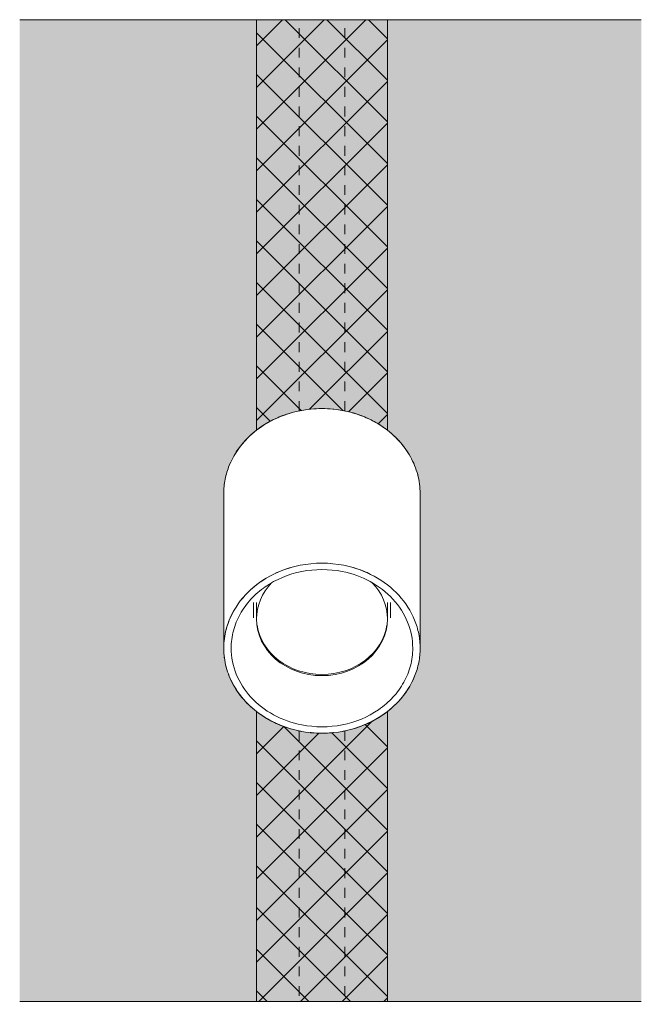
# Model space of a CAD drawing. Header units: millimetres. Extents: x -6669 to -5550, y 142 to 6739.
# Tile 1 of 4: x -6669 to -6479, y 149 to 450. Entities that reach past the tile are written whole.
import ezdxf

# ---------------------------------------------------------------- set-up
doc = ezdxf.new("R2010")
doc.units = ezdxf.units.MM
doc.linetypes.add('Dash', pattern=[6, 3, -3])
doc.layers.add('A-ANNO-DIMS', color=7, linetype='Continuous', lineweight=9, true_color=0x5b5b5b)
for name, color, linetype, lineweight in [('A-DETL-GENF', 7, 'Continuous', 9), ('A-WALL', 7, 'Continuous', 9), ('E-LITE-EQPM', 7, 'Continuous', 20)]:
    doc.layers.add(name, color=color, linetype=linetype, lineweight=lineweight)

# ---------------------------------------------------------------- blocks, each defined once
blk = doc.blocks.new('43720 - 43720 STAN White track projector-519824-Alzado_PDF')
at = {"layer": 'E-LITE-EQPM'}
for p, q in [((-6585.75, 329.9), (-6585.77, 329.9)), ((-6597.45, 271.87), (-6597.45, 267.24)), ((-6596.5, 271.87), (-6596.5, 267.24)), ((-6556.5, 267.24), (-6556.5, 271.87)), ((-6555.54, 267.24), (-6555.54, 271.87))]:
    blk.add_line(p, q, dxfattribs=at)
for centre, major_axis, start_param, end_param in [((-6576.5, 305.19), (30, 0), 1.458551, 1.683042), ((-6576.5, 305.19), (30, 0), 1.884956, 2.300663), ((-6576.5, 305.19), (30, 0), 1.780236, 1.795367), ((-6576.5, 305.19), (30, 0), 1.346225, 1.361357), ((-6576.5, 305.19), (30, 0), 0.84093, 1.256637), ((-6576.5, 305.19), (30, 0), 2.300663, 2.827433), ((-6576.5, 305.19), (30, 0), 0.314159, 0.84093), ((-6576.5, 305.19), (30, 0), 2.917022, 2.932153), ((-6576.5, 305.19), (30, 0), 0.20944, 0.224571), ((-6576.5, 305.19), (30, 0), 3.028641, 3.036873), ((-6576.5, 305.19), (30, 0), 0.10472, 0.112952), ((-6576.5, 266.87), (20, 0), 2.449043, 3.141593), ((-6576.5, 266.87), (20, 0), 0, 0.692549), ((-6576.5, 266.87), (20, 0), 3.141593, 6.283185), ((-6576.5, 267.24), (20, 0), 3.272492, 6.152286), ((-6576.5, 257.94), (30, 0), 3.246312, 3.254544), ((-6576.5, 257.94), (30, 0), 6.170234, 6.178466), ((-6576.5, 257.94), (30, 0), 3.351032, 3.366164), ((-6576.5, 257.94), (30, 0), 3.455752, 3.982523), ((-6576.5, 257.94), (30, 0), 5.442255, 5.969026), ((-6576.5, 257.94), (30, 0), 6.058614, 6.073746), ((-6576.5, 257.94), (30, 0), 3.982523, 4.398676), ((-6576.5, 257.94), (30, 0), 5.026548, 5.442255), ((-6576.5, 257.94), (30, 0), 4.487818, 4.502949), ((-6576.5, 257.94), (30, 0), 4.600144, 4.607669), ((-6576.5, 257.94), (30, 0), 4.607669, 4.817109), ((-6576.5, 257.94), (30, 0), 4.817109, 4.824634), ((-6576.5, 257.94), (30, 0), 4.921828, 4.93696)]:
    blk.add_ellipse(centre, major_axis=major_axis, ratio=0.866025, start_param=start_param, end_param=end_param, dxfattribs=at)

msp = doc.modelspace()

# ---------------------------------------------------------------- hatches: boundary and pattern name
at = {"layer": 'A-DETL-GENF', "true_color": 0xaaaaaa}
h = msp.add_hatch(dxfattribs=at)
h.set_pattern_fill('FP_1', color=253, style=0, pattern_type=2)
h.set_pattern_definition([(45, (-7001.814, 354.928), (-6.36396, 6.36396), []), (135, (-7001.814, 354.928), (-6.36396, -6.36396), [])])
h.paths.add_polyline_path([(-6556.5, 150), (-6556.5, 238.57), (-6557.1, 238.16), (-6557.79, 237.62), (-6559.19, 236.73), (-6559.38, 236.6), (-6559.93, 236.31), (-6560.54, 235.94), (-6562.01, 235.21), (-6562.47, 234.97), (-6562.95, 234.78), (-6563.48, 234.53), (-6566.59, 233.42), (-6569.82, 232.61), (-6573.39, 232.11), (-6576.5, 231.96), (-6580.14, 232.15), (-6583.72, 232.72), (-6587.2, 233.67), (-6588.54, 234.18), (-6589.51, 234.53), (-6590.04, 234.78), (-6590.52, 234.97), (-6591.69, 235.57), (-6592.46, 235.94), (-6593.06, 236.31), (-6593.8, 236.73), (-6594.29, 237.07), (-6595.2, 237.62), (-6596.12, 238.31), (-6596.5, 238.57), (-6596.5, 150), (-6573.88, 150)], flags=0)
h.paths.add_polyline_path([(-6556.5, 324.55), (-6556.5, 450), (-6596.5, 450), (-6596.5, 324.55), (-6595.89, 324.97), (-6595.2, 325.5), (-6594.29, 326.06), (-6593.61, 326.52), (-6593.06, 326.81), (-6592.46, 327.19), (-6591.39, 327.7), (-6590.52, 328.15), (-6590.04, 328.34), (-6589.51, 328.6), (-6586.4, 329.71), (-6583.17, 330.52), (-6579.85, 331), (-6576.5, 331.17), (-6572.86, 330.97), (-6569.27, 330.4), (-6565.79, 329.46), (-6564.84, 329.08), (-6563.48, 328.6), (-6562.95, 328.34), (-6562.47, 328.15), (-6561.6, 327.7), (-6560.54, 327.19), (-6559.93, 326.81), (-6559.38, 326.52), (-6558.7, 326.06), (-6557.79, 325.5), (-6557.1, 324.97)], flags=0)
at = {"layer": 'A-WALL', "true_color": 0xf7f7f7}
h = msp.add_hatch(color=7, dxfattribs=at)
h.paths.add_polyline_path([(-6573.88, 150), (-6478.92, 150), (-6478.92, 450), (-6668.85, 450), (-6668.85, 150), (-6576.5, 150)], flags=0)
h.paths.add_polyline_path([(-6576.5, 231.96), (-6580.05, 232.15), (-6583.46, 232.68), (-6586.4, 233.42), (-6589.51, 234.53), (-6591.26, 235.33), (-6591.69, 235.55), (-6594.13, 236.92), (-6594.69, 237.31), (-6595.2, 237.62), (-6596.19, 238.36), (-6596.57, 238.63), (-6597.62, 239.5), (-6597.92, 239.77), (-6598.19, 240.03), (-6598.79, 240.55), (-6599.72, 241.51), (-6599.99, 241.79), (-6600.31, 242.18), (-6600.77, 242.67), (-6602.48, 244.95), (-6603.9, 247.37), (-6605.04, 249.96), (-6605.88, 252.77), (-6606.33, 255.23), (-6606.5, 257.94), (-6606.5, 305.19), (-6606.3, 308.11), (-6605.74, 310.97), (-6604.81, 313.77), (-6604.08, 315.36), (-6603.9, 315.76), (-6602.48, 318.18), (-6600.77, 320.46), (-6600.31, 320.94), (-6599.95, 321.39), (-6599.4, 321.92), (-6598.79, 322.57), (-6598.18, 323.1), (-6597.62, 323.62), (-6597.18, 323.97), (-6596.49, 324.55), (-6595.81, 325.03), (-6595.2, 325.5), (-6594.69, 325.82), (-6594.13, 326.21), (-6591.5, 327.69), (-6588.7, 328.92), (-6585.75, 329.9), (-6582.73, 330.6), (-6579.63, 331.03), (-6576.5, 331.17), (-6572.94, 330.97), (-6569.53, 330.45), (-6566.59, 329.71), (-6563.48, 328.6), (-6562.01, 327.92), (-6561.5, 327.69), (-6558.86, 326.21), (-6558.3, 325.82), (-6557.79, 325.5), (-6556.8, 324.76), (-6556.42, 324.5), (-6555.81, 323.97), (-6555.28, 323.56), (-6554.81, 323.1), (-6554.2, 322.57), (-6553.59, 321.92), (-6553.04, 321.39), (-6552.68, 320.94), (-6552.23, 320.46), (-6550.51, 318.18), (-6549.09, 315.76), (-6547.96, 313.22), (-6547.15, 310.59), (-6546.66, 307.9), (-6546.5, 305.19), (-6546.5, 257.94), (-6546.69, 255.01), (-6547.25, 252.16), (-6548.18, 249.36), (-6548.9, 247.8), (-6549.19, 247.19), (-6550.51, 244.95), (-6552.23, 242.67), (-6553, 241.79), (-6553.17, 241.62), (-6553.59, 241.21), (-6554.2, 240.55), (-6555.16, 239.68), (-6555.42, 239.46), (-6556.08, 238.93), (-6556.5, 238.57), (-6557.53, 237.83), (-6557.79, 237.62), (-6558.3, 237.31), (-6558.86, 236.92), (-6561.73, 235.33), (-6564.46, 234.15), (-6567.33, 233.2), (-6570.53, 232.49), (-6573.5, 232.09), (-6573.88, 232.08)], flags=0)

# ---------------------------------------------------------------- linework, layer by layer
at = {"layer": 'A-ANNO-DIMS', "color": 9, "true_color": 0xc8c8c8}
for p, q in [((-6556.5, 450), (-6596.5, 450)), ((-6596.5, 450), (-6596.5, 324.55)), ((-6556.5, 324.55), (-6556.5, 450)), ((-6596.5, 238.57), (-6596.5, 150)), ((-6556.5, 150), (-6556.5, 238.57)), ((-6596.5, 150), (-6556.5, 150))]:
    msp.add_line(p, q, dxfattribs=at)
at = {"layer": 'A-ANNO-DIMS', "color": 254, "linetype": 'Dash', "true_color": 0xd2d2d2}
for p, q in [((-6583.5, 330.44), (-6583.5, 450)), ((-6569.5, 330.44), (-6569.5, 450)), ((-6583.5, 232.67), (-6583.5, 149.11)), ((-6569.5, 232.67), (-6569.5, 149.11))]:
    msp.add_line(p, q, dxfattribs=at)
at = {"layer": 'A-ANNO-DIMS'}
for p, q in [((-6606.5, 305.19), (-6606.5, 257.94)), ((-6546.5, 257.94), (-6546.5, 305.19))]:
    msp.add_line(p, q, dxfattribs=at)
for points, knots in [([(-6546.5, 305.19), (-6546.5, 307.16), (-6547, 311), (-6549.24, 316.56), (-6552.84, 321.52), (-6559.23, 327.06), (-6569.59, 331.38), (-6582.25, 331.38), (-6592.76, 327.6), (-6600.4, 321.7), (-6604.52, 315.22), (-6606.21, 309.57), (-6606.49, 306.67), (-6606.5, 305.19)], [0, 0, 0, 0, 0.071429, 0.142857, 0.214286, 0.285714, 0.428571, 0.571429, 0.678571, 0.785714, 0.892857, 0.946429, 1, 1, 1, 1]), ([(-6560.53, 279.93), (-6563.38, 281.48), (-6570.74, 284.13), (-6582.25, 284.13), (-6592.76, 280.35), (-6600.4, 274.45), (-6604.52, 267.97), (-6606.21, 262.32), (-6606.49, 259.42), (-6606.5, 257.94)], [0.3213209, 0.3213209, 0.3213209, 0.3213209, 0.4285714, 0.5714286, 0.6785714, 0.7857143, 0.8928571, 0.9464286, 1, 1, 1, 1]), ([(-6563.48, 281.34), (-6565.5, 282.18), (-6571.89, 284.13), (-6582.25, 284.13), (-6592.76, 280.35), (-6600.4, 274.45), (-6604.52, 267.97), (-6606.21, 262.32), (-6606.49, 259.42), (-6606.5, 257.94)], [0.3571429, 0.3571429, 0.3571429, 0.3571429, 0.4285714, 0.5714286, 0.6785714, 0.7857143, 0.8928571, 0.9464286, 1, 1, 1, 1]), ([(-6606.5, 257.94), (-6606.49, 259.91), (-6605.99, 263.75), (-6603.75, 269.31), (-6600.15, 274.27), (-6593.76, 279.81), (-6583.4, 284.13), (-6570.74, 284.13), (-6560.23, 280.35), (-6552.59, 274.45), (-6548.47, 267.97), (-6546.78, 262.32), (-6546.5, 259.42), (-6546.5, 257.94)], [0, 0, 0, 0, 0.071429, 0.142857, 0.214286, 0.285714, 0.428571, 0.571429, 0.678571, 0.785714, 0.892857, 0.946429, 1, 1, 1, 1]), ([(-6604.25, 257.94), (-6604.24, 259.76), (-6603.78, 263.32), (-6601.71, 268.46), (-6598.37, 273.05), (-6592.47, 278.17), (-6582.88, 282.17), (-6571.17, 282.17), (-6561.45, 278.67), (-6554.38, 273.21), (-6549.81, 266), (-6548.76, 260.68), (-6548.75, 257.94)], [0, 0, 0, 0, 0.071429, 0.142857, 0.214286, 0.285714, 0.428571, 0.571429, 0.678571, 0.785714, 0.892857, 1, 1, 1, 1]), ([(-6606.5, 257.94), (-6606.49, 255.96), (-6605.99, 252.12), (-6603.75, 246.57), (-6600.15, 241.6), (-6593.76, 236.07), (-6583.4, 231.74), (-6570.74, 231.74), (-6560.23, 235.52), (-6552.59, 241.43), (-6548.47, 247.91), (-6546.78, 253.56), (-6546.5, 256.46), (-6546.5, 257.94)], [0, 0, 0, 0, 0.071429, 0.142857, 0.214286, 0.285714, 0.428571, 0.571429, 0.678571, 0.785714, 0.892857, 0.946429, 1, 1, 1, 1]), ([(-6548.75, 257.94), (-6548.75, 256.11), (-6549.21, 252.56), (-6551.28, 247.42), (-6554.62, 242.83), (-6560.52, 237.71), (-6570.11, 233.71), (-6581.82, 233.71), (-6591.54, 237.2), (-6598.61, 242.66), (-6603.19, 249.87), (-6604.24, 255.2), (-6604.25, 257.94)], [0, 0, 0, 0, 0.071429, 0.142857, 0.214286, 0.285714, 0.428571, 0.571429, 0.678571, 0.785714, 0.892857, 1, 1, 1, 1])]:
    msp.add_open_spline(points, degree=3, knots=knots, dxfattribs=at)
at = {"layer": 'A-ANNO-DIMS', "color": 9, "true_color": 0xc8c8c8}
for points in [[(-6580.13, 330.98), (-6580.04, 330.99), (-6579.95, 331), (-6579.85, 331.01)], [(-6573.14, 331.01), (-6573.04, 331), (-6572.95, 330.99), (-6572.86, 330.98)], [(-6583.72, 330.4), (-6583.54, 330.44), (-6583.36, 330.48), (-6583.18, 330.52)], [(-6569.82, 330.52), (-6569.63, 330.48), (-6569.45, 330.44), (-6569.27, 330.4)], [(-6596.5, 324.55), (-6596.3, 324.7), (-6596.1, 324.85), (-6595.9, 325)], [(-6557.09, 325), (-6556.89, 324.85), (-6556.69, 324.7), (-6556.5, 324.55)], [(-6595.9, 238.13), (-6596.1, 238.27), (-6596.3, 238.42), (-6596.5, 238.57)], [(-6556.5, 238.57), (-6556.69, 238.42), (-6556.89, 238.27), (-6557.09, 238.13)], [(-6583.18, 232.61), (-6583.36, 232.64), (-6583.54, 232.68), (-6583.72, 232.72)], [(-6579.85, 232.12), (-6579.95, 232.13), (-6580.04, 232.14), (-6580.13, 232.15)], [(-6572.86, 232.15), (-6572.95, 232.14), (-6573.04, 232.13), (-6573.14, 232.12)], [(-6569.27, 232.72), (-6569.45, 232.68), (-6569.63, 232.64), (-6569.82, 232.61)]]:
    msp.add_open_spline(points, degree=3, dxfattribs=at)
for points, knots in [([(-6594.31, 326.09), (-6593.1, 326.86), (-6590.59, 328.23), (-6587.83, 329.28), (-6586.42, 329.7)], [0.0636926, 0.0636926, 0.0636926, 0.0636926, 0.1666667, 0.2690709, 0.2690709, 0.2690709, 0.2690709]), ([(-6566.57, 329.7), (-6565.16, 329.28), (-6562.4, 328.23), (-6559.89, 326.86), (-6558.68, 326.09)], [0.7309291, 0.7309291, 0.7309291, 0.7309291, 0.8333333, 0.9363074, 0.9363074, 0.9363074, 0.9363074]), ([(-6586.42, 233.42), (-6587.83, 233.85), (-6590.59, 234.89), (-6593.1, 236.26), (-6594.31, 237.04)], [0.7309291, 0.7309291, 0.7309291, 0.7309291, 0.8333333, 0.9363074, 0.9363074, 0.9363074, 0.9363074]), ([(-6558.68, 237.04), (-6559.89, 236.26), (-6562.4, 234.89), (-6565.16, 233.85), (-6566.57, 233.42)], [0.0636926, 0.0636926, 0.0636926, 0.0636926, 0.1666667, 0.2690709, 0.2690709, 0.2690709, 0.2690709])]:
    msp.add_open_spline(points, degree=3, knots=knots, dxfattribs=at)
at = {"layer": 'A-WALL', "color": 253, "true_color": 0xaaaaaa}
for p, q in [((-6478.92, 450), (-6668.85, 450)), ((-6668.85, 150), (-6478.92, 150))]:
    msp.add_line(p, q, dxfattribs=at)

# ---------------------------------------------------------------- block references
at = {"layer": 'E-LITE-EQPM'}
msp.add_blockref('43720 - 43720 STAN White track projector-519824-Alzado_PDF', (0, 0), dxfattribs=at)

doc.saveas('drawing.dxf')
